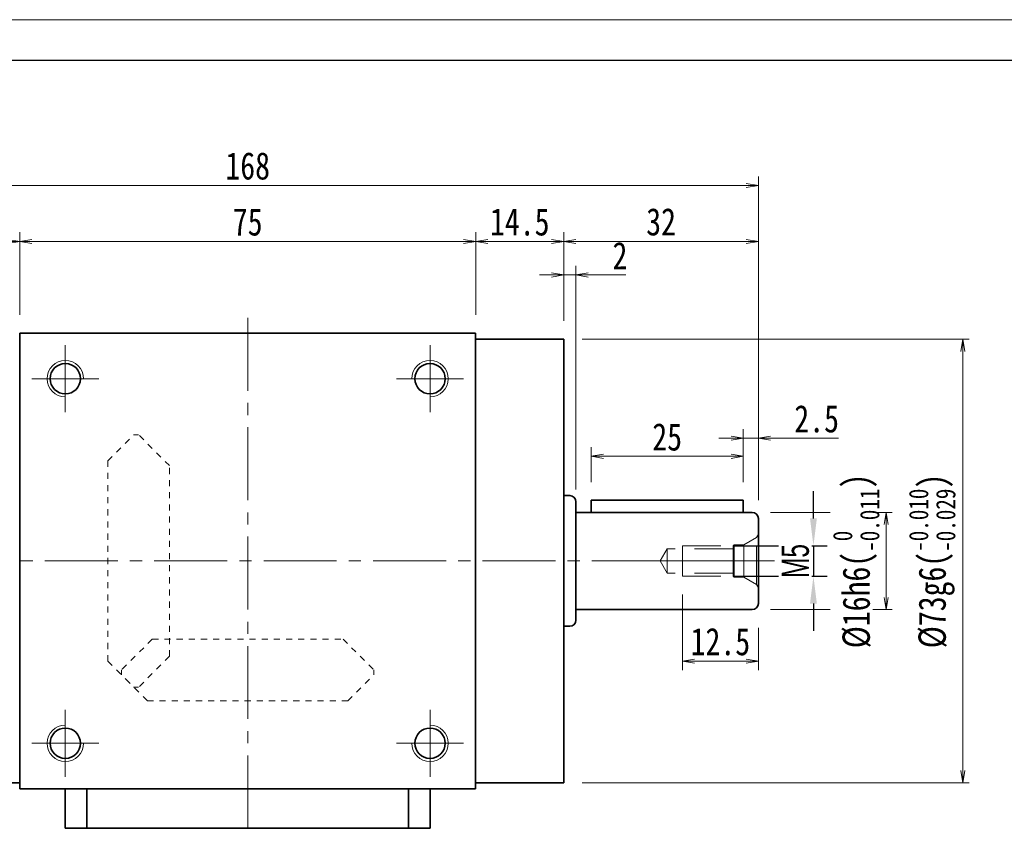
# Model space of a CAD drawing. Header units: millimetres. Extents: x -9 to 572, y -18 to 383.
# Tile 4 of 9: x 121 to 283, y 250 to 383. Entities that reach past the tile are written whole.
import ezdxf

# ---------------------------------------------------------------- set-up
doc = ezdxf.new("R2010")
doc.units = ezdxf.units.MM
for name, pattern in [('HIDDEN', [9.525, 6.35, -3.175]), ('点画线', [18, 12, -2, 2, -2]), ('虚线', [2, 1, -1])]:
    doc.linetypes.add(name, pattern=pattern)
for name, color, linetype, lineweight in [('EB0_1', 7, 'Continuous', 35), ('中心线层', 1, '点画线', 18), ('图框_外框线', 7, 'Continuous', 18), ('尺寸线层', 3, 'Continuous', 18), ('粗实线层', 7, 'Continuous', 35), ('虚线层_1', 6, '虚线', 18)]:
    doc.layers.add(name, color=color, linetype=linetype, lineweight=lineweight)
doc.styles.add('宋体', font='SimSun.ttf', dxfattribs={"width": 0.8})
doc.styles.add('标准', font='txt', dxfattribs={"width": 0.667})
doc.dimstyles.new('a4-1-1.5', dxfattribs={"dimtxt": 4.5, "dimasz": 4.5, "dimexe": 2.25, "dimexo": 0, "dimgap": 0.75, "dimtad": 1, "dimdec": 3, "dimdsep": 46, "dimtxsty": '标准', "dimblk": '_CAXARROW', "dimcen": 0, "dimdle": 6, "dimazin": 2, "dimtfac": 0.707107, "dimtdec": 3, "dimtix": 1, "dimtmove": 2, "dimatfit": 3, "dimfxl": 0, "dimfrac": 2, "dimtolj": 1, "dimtzin": 0, "dimarcsym": 0})
doc.dimstyles.new('A水平标注$0', dxfattribs={"dimtxt": 3.5, "dimasz": 2, "dimexe": 1.5, "dimexo": 3, "dimgap": 1.1, "dimtad": 1, "dimtoh": 1, "dimdec": 4, "dimdsep": 46, "dimtxsty": '宋体', "dimblk": 'OPEN', "dimcen": 3, "dimclrd": 3, "dimclre": 3, "dimclrt": 6, "dimadec": 0, "dimazin": 0, "dimtm": 1e-09, "dimtfac": 1, "dimtdec": 4, "dimtix": 1, "dimtmove": 0, "dimatfit": 3, "dimldrblk": 'OPEN', "dimfxl": 0, "dimlwd": 13, "dimlwe": 13, "dimarcsym": 0})
doc.dimstyles.new('D直径标注φ25', dxfattribs={"dimtxt": 3.5, "dimasz": 2, "dimexe": 1, "dimexo": 3, "dimtad": 1, "dimtoh": 1, "dimdec": 1, "dimdsep": 46, "dimtxsty": '宋体', "dimblk": 'OPEN', "dimcen": 3, "dimclrd": 3, "dimclre": 3, "dimclrt": 130, "dimadec": 0, "dimazin": 0, "dimtm": 1e-09, "dimtfac": 1, "dimtdec": 1, "dimtmove": 0, "dimatfit": 0, "dimldrblk": 'OPEN', "dimfxl": 0, "dimlwd": 13, "dimlwe": 13, "dimarcsym": 0})

# ---------------------------------------------------------------- blocks, each defined once
blk = doc.blocks.new('_Open')
at = {"color": 0, "linetype": 'ByBlock', "lineweight": -2}
for p, q in [((-1, 0.167), (0, 0)), ((-1, -0.167), (0, 0)), ((0, 0), (-1, 0))]:
    blk.add_line(p, q, dxfattribs=at)
blk = doc.blocks.new('*D14')
at = {"layer": 'Defpoints', "color": 0, "transparency": 16777216}
for p in [(196.18, 346.26), (121.18, 331.16), (196.18, 331.16)]:
    blk.add_point(p, dxfattribs=at)
at = {"layer": '尺寸线层', "color": 3, "lineweight": 13, "transparency": 16777216}
for p, q in [((121.18, 334.16), (121.18, 347.76)), ((196.18, 334.16), (196.18, 347.76)), ((123.18, 346.26), (194.18, 346.26))]:
    blk.add_line(p, q, dxfattribs=at)
at = {"layer": '尺寸线层', "color": 3, "lineweight": 13, "transparency": 16777216, "xscale": 2, "yscale": 2, "zscale": 2, "rotation": 180}
blk.add_blockref('_Open', (121.18, 346.26), dxfattribs=at)
at = {"layer": '尺寸线层', "color": 3, "lineweight": 13, "transparency": 16777216, "xscale": 2, "yscale": 2, "zscale": 2}
blk.add_blockref('_Open', (196.18, 346.26), dxfattribs=at)
at = {"layer": '尺寸线层', "color": 6, "transparency": 16777216, "insert": (158.68, 349.44), "char_height": 4.5, "attachment_point": 5, "style": '宋体', "bg_fill": 3, "box_fill_scale": 1.1, "bg_fill_color": 257, "bg_fill_transparency": 0}
blk.add_mtext('75', dxfattribs=at)
blk = doc.blocks.new('*D15')
at = {"layer": 'Defpoints', "color": 0, "transparency": 16777216}
for p in [(106.68, 346.26), (121.18, 331.16), (106.68, 330.16)]:
    blk.add_point(p, dxfattribs=at)
at = {"layer": '尺寸线层', "color": 3, "lineweight": 13, "transparency": 16777216}
for p, q in [((106.68, 333.16), (106.68, 347.76)), ((121.18, 334.16), (121.18, 347.76)), ((119.18, 346.26), (108.68, 346.26))]:
    blk.add_line(p, q, dxfattribs=at)
at = {"layer": '尺寸线层', "color": 3, "lineweight": 13, "transparency": 16777216, "xscale": 2, "yscale": 2, "zscale": 2, "rotation": 180}
blk.add_blockref('_Open', (106.68, 346.26), dxfattribs=at)
at = {"layer": '尺寸线层', "color": 3, "lineweight": 13, "transparency": 16777216, "xscale": 2, "yscale": 2, "zscale": 2}
blk.add_blockref('_Open', (121.18, 346.26), dxfattribs=at)
at = {"layer": '尺寸线层', "color": 6, "transparency": 16777216, "insert": (113.93, 349.45), "char_height": 4.5, "attachment_point": 5, "style": '宋体', "bg_fill": 3, "box_fill_scale": 1.1, "bg_fill_color": 257, "bg_fill_transparency": 0}
blk.add_mtext('14.5', dxfattribs=at)
blk = doc.blocks.new('*D17')
at = {"layer": 'Defpoints', "color": 0, "transparency": 16777216}
for p in [(74.68, 355.46), (74.68, 300.66), (242.68, 300.66)]:
    blk.add_point(p, dxfattribs=at)
at = {"layer": '尺寸线层', "color": 3, "lineweight": 13, "transparency": 16777216}
for p, q in [((74.68, 303.66), (74.68, 356.96)), ((242.68, 303.66), (242.68, 356.96)), ((240.68, 355.46), (76.68, 355.46))]:
    blk.add_line(p, q, dxfattribs=at)
at = {"layer": '尺寸线层', "color": 3, "lineweight": 13, "transparency": 16777216, "xscale": 2, "yscale": 2, "zscale": 2, "rotation": 180}
blk.add_blockref('_Open', (74.68, 355.46), dxfattribs=at)
at = {"layer": '尺寸线层', "color": 3, "lineweight": 13, "transparency": 16777216, "xscale": 2, "yscale": 2, "zscale": 2}
blk.add_blockref('_Open', (242.68, 355.46), dxfattribs=at)
at = {"layer": '尺寸线层', "color": 6, "transparency": 16777216, "insert": (158.68, 358.66), "char_height": 4.5, "attachment_point": 5, "style": '宋体', "bg_fill": 3, "box_fill_scale": 1.1, "bg_fill_color": 257, "bg_fill_transparency": 0}
blk.add_mtext('168', dxfattribs=at)
blk = doc.blocks.new('*D19')
at = {"layer": 'Defpoints', "color": 0, "transparency": 16777216}
for p in [(212.68, 340.73), (210.68, 330.16), (212.68, 302.41)]:
    blk.add_point(p, dxfattribs=at)
at = {"layer": '尺寸线层', "color": 3, "lineweight": 13, "transparency": 16777216}
for p, q in [((210.68, 333.16), (210.68, 342.23)), ((212.68, 305.41), (212.68, 342.23)), ((208.68, 340.73), (206.68, 340.73)), ((210.68, 340.73), (212.68, 340.73)), ((217.91, 340.73), (214.68, 340.73)), ((220.9, 340.73), (217.91, 340.73))]:
    blk.add_line(p, q, dxfattribs=at)
at = {"layer": '尺寸线层', "color": 3, "lineweight": 13, "transparency": 16777216, "xscale": 2, "yscale": 2, "zscale": 2}
blk.add_blockref('_Open', (210.68, 340.73), dxfattribs=at)
at = {"layer": '尺寸线层', "color": 3, "lineweight": 13, "transparency": 16777216, "xscale": 2, "yscale": 2, "zscale": 2, "rotation": 180}
blk.add_blockref('_Open', (212.68, 340.73), dxfattribs=at)
at = {"layer": '尺寸线层', "color": 6, "transparency": 16777216, "insert": (219.91, 343.91), "char_height": 4.5, "attachment_point": 5, "style": '宋体', "bg_fill": 3, "box_fill_scale": 1.1, "bg_fill_color": 257, "bg_fill_transparency": 0}
blk.add_mtext('2', dxfattribs=at)
blk = doc.blocks.new('*D20')
at = {"layer": 'Defpoints', "color": 0, "transparency": 16777216}
for p in [(242.68, 346.26), (210.68, 330.16), (242.68, 300.66)]:
    blk.add_point(p, dxfattribs=at)
at = {"layer": '尺寸线层', "color": 3, "lineweight": 13, "transparency": 16777216}
for p, q in [((210.68, 333.16), (210.68, 347.76)), ((242.68, 303.66), (242.68, 347.76)), ((212.68, 346.26), (240.68, 346.26))]:
    blk.add_line(p, q, dxfattribs=at)
at = {"layer": '尺寸线层', "color": 3, "lineweight": 13, "transparency": 16777216, "xscale": 2, "yscale": 2, "zscale": 2, "rotation": 180}
blk.add_blockref('_Open', (210.68, 346.26), dxfattribs=at)
at = {"layer": '尺寸线层', "color": 3, "lineweight": 13, "transparency": 16777216, "xscale": 2, "yscale": 2, "zscale": 2}
blk.add_blockref('_Open', (242.68, 346.26), dxfattribs=at)
at = {"layer": '尺寸线层', "color": 6, "transparency": 16777216, "insert": (226.68, 349.46), "char_height": 4.5, "attachment_point": 5, "style": '宋体', "bg_fill": 3, "box_fill_scale": 1.1, "bg_fill_color": 257, "bg_fill_transparency": 0}
blk.add_mtext('32', dxfattribs=at)
blk = doc.blocks.new('*D21')
at = {"layer": 'Defpoints', "color": 0, "transparency": 16777216}
for p in [(242.68, 313.86), (240.18, 303.66), (242.68, 300.66)]:
    blk.add_point(p, dxfattribs=at)
at = {"layer": '尺寸线层', "color": 3, "lineweight": 13, "transparency": 16777216}
for p, q in [((240.18, 306.66), (240.18, 315.36)), ((242.68, 303.66), (242.68, 315.36)), ((238.18, 313.86), (236.18, 313.86)), ((240.18, 313.86), (242.68, 313.86)), ((247.7, 313.86), (244.68, 313.86)), ((255.84, 313.86), (247.7, 313.86))]:
    blk.add_line(p, q, dxfattribs=at)
at = {"layer": '尺寸线层', "color": 3, "lineweight": 13, "transparency": 16777216, "xscale": 2, "yscale": 2, "zscale": 2}
blk.add_blockref('_Open', (240.18, 313.86), dxfattribs=at)
at = {"layer": '尺寸线层', "color": 3, "lineweight": 13, "transparency": 16777216, "xscale": 2, "yscale": 2, "zscale": 2, "rotation": 180}
blk.add_blockref('_Open', (242.68, 313.86), dxfattribs=at)
at = {"layer": '尺寸线层', "color": 6, "transparency": 16777216, "insert": (252.27, 317.04), "char_height": 4.5, "attachment_point": 5, "style": '宋体', "bg_fill": 3, "box_fill_scale": 1.1, "bg_fill_color": 257, "bg_fill_transparency": 0}
blk.add_mtext('2.5', dxfattribs=at)
blk = doc.blocks.new('*D22')
at = {"layer": 'Defpoints', "color": 0, "transparency": 16777216}
for p in [(215.18, 310.89), (215.18, 303.66), (240.18, 303.66)]:
    blk.add_point(p, dxfattribs=at)
at = {"layer": '尺寸线层', "color": 3, "lineweight": 13, "transparency": 16777216}
for p, q in [((215.18, 306.66), (215.18, 312.39)), ((240.18, 306.66), (240.18, 312.39)), ((238.18, 310.89), (217.18, 310.89))]:
    blk.add_line(p, q, dxfattribs=at)
at = {"layer": '尺寸线层', "color": 3, "lineweight": 13, "transparency": 16777216, "xscale": 2, "yscale": 2, "zscale": 2, "rotation": 180}
blk.add_blockref('_Open', (215.18, 310.89), dxfattribs=at)
at = {"layer": '尺寸线层', "color": 3, "lineweight": 13, "transparency": 16777216, "xscale": 2, "yscale": 2, "zscale": 2}
blk.add_blockref('_Open', (240.18, 310.89), dxfattribs=at)
at = {"layer": '尺寸线层', "color": 6, "transparency": 16777216, "insert": (227.68, 314.06), "char_height": 4.5, "attachment_point": 5, "style": '宋体', "bg_fill": 3, "box_fill_scale": 1.1, "bg_fill_color": 257, "bg_fill_transparency": 0}
blk.add_mtext('25', dxfattribs=at)
blk = doc.blocks.new('23343f')
at = {"layer": '中心线层', "linetype": '点画线', "lineweight": 18}
blk.add_line((17.47, 0), (-1.33, 0), dxfattribs=at)
at = {"layer": '粗实线层', "color": 6, "linetype": 'HIDDEN', "lineweight": 18}
for p, q in [((0, -4.4), (0, 4.4)), ((0, 4.4), (0.32, 3.85)), ((2.4, 2.65), (0.32, 3.85)), ((0.32, -3.85), (0.32, 3.85)), ((4, 2.65), (2.4, 2.65)), ((2.4, -2.65), (2.4, 2.65)), ((4.15, 2.5), (4, 2.65)), ((4, -2.65), (4, 2.65)), ((12.5, 2.5), (4.15, 2.5)), ((4.15, -2.5), (4.15, 2.5)), ((4.15, 2), (15, 2)), ((12.5, -2.5), (12.5, 2.5)), ((15, 2), (16.15, 0)), ((15, 2), (15, -2)), ((15, -2), (16.15, 0)), ((2.4, -2.65), (0.32, -3.85)), ((4, -2.65), (2.4, -2.65)), ((4.15, -2.5), (4, -2.65)), ((4.15, -2), (15, -2)), ((12.5, -2.5), (4.15, -2.5)), ((0, -4.4), (0.32, -3.85))]:
    blk.add_line(p, q, dxfattribs=at)
blk = doc.blocks.new('_CAXARROW')
blk.add_hatch(color=0).paths.add_polyline_path([(0, 0), (-1, 0.125), (-1, -0.125)], flags=0)
blk = doc.blocks.new('*D23')
at = {"layer": 'Defpoints', "color": 0, "transparency": 16777216}
for p in [(238.53, 296.16), (238.53, 291.16)]:
    blk.add_point(p, dxfattribs=at)
at = {"layer": '尺寸线层', "color": 0, "lineweight": -2, "transparency": 16777216}
for p, q in [((251.74, 300.66), (251.74, 305.16)), ((238.53, 296.16), (253.99, 296.16)), ((251.74, 296.16), (251.74, 291.16)), ((238.53, 291.16), (253.99, 291.16)), ((251.74, 286.66), (251.74, 282.16))]:
    blk.add_line(p, q, dxfattribs=at)
at = {"layer": '尺寸线层', "color": 0, "lineweight": -2, "transparency": 16777216, "xscale": 4.5, "yscale": 4.5, "zscale": 4.5}
for p, rotation in [((251.74, 296.16), 270), ((251.74, 291.16), 90)]:
    blk.add_blockref('_CAXARROW', p, dxfattribs=dict(at, rotation=rotation))
at = {"layer": '尺寸线层', "color": 0, "transparency": 16777216, "insert": (248.77, 293.66), "char_height": 4.5, "attachment_point": 5, "rotation": 90, "style": '标准', "bg_fill": 3, "box_fill_scale": 1.1, "bg_fill_color": 257, "bg_fill_transparency": 0}
blk.add_mtext('\\A1;M5', dxfattribs=at)
at = {"layer": 'Defpoints', "color": 0, "transparency": 16777216}
blk.add_point((251.74, 291.16), dxfattribs=at)
blk = doc.blocks.new('*D24')
at = {"layer": 'Defpoints', "color": 0, "transparency": 16777216}
for p in [(230.18, 291.16), (242.68, 285.66), (230.18, 277.18)]:
    blk.add_point(p, dxfattribs=at)
at = {"layer": '尺寸线层', "color": 3, "lineweight": 13, "transparency": 16777216}
for p, q in [((230.18, 288.16), (230.18, 275.68)), ((242.68, 282.66), (242.68, 275.68)), ((240.68, 277.18), (232.18, 277.18))]:
    blk.add_line(p, q, dxfattribs=at)
at = {"layer": '尺寸线层', "color": 3, "lineweight": 13, "transparency": 16777216, "xscale": 2, "yscale": 2, "zscale": 2, "rotation": 180}
blk.add_blockref('_Open', (230.18, 277.18), dxfattribs=at)
at = {"layer": '尺寸线层', "color": 3, "lineweight": 13, "transparency": 16777216, "xscale": 2, "yscale": 2, "zscale": 2}
blk.add_blockref('_Open', (242.68, 277.18), dxfattribs=at)
at = {"layer": '尺寸线层', "color": 6, "transparency": 16777216, "insert": (236.43, 280.37), "char_height": 4.5, "attachment_point": 5, "style": '宋体', "bg_fill": 3, "box_fill_scale": 1.1, "bg_fill_color": 257, "bg_fill_transparency": 0}
blk.add_mtext('12.5', dxfattribs=at)
blk = doc.blocks.new('*D25')
at = {"layer": 'Defpoints', "color": 0, "transparency": 16777216}
for p in [(210.68, 346.26), (196.18, 331.16), (210.68, 330.16)]:
    blk.add_point(p, dxfattribs=at)
at = {"layer": '尺寸线层', "color": 3, "lineweight": 13, "transparency": 16777216}
for p, q in [((196.18, 334.16), (196.18, 347.76)), ((210.68, 333.16), (210.68, 347.76)), ((198.18, 346.26), (208.68, 346.26))]:
    blk.add_line(p, q, dxfattribs=at)
at = {"layer": '尺寸线层', "color": 3, "lineweight": 13, "transparency": 16777216, "xscale": 2, "yscale": 2, "zscale": 2, "rotation": 180}
blk.add_blockref('_Open', (196.18, 346.26), dxfattribs=at)
at = {"layer": '尺寸线层', "color": 3, "lineweight": 13, "transparency": 16777216, "xscale": 2, "yscale": 2, "zscale": 2}
blk.add_blockref('_Open', (210.68, 346.26), dxfattribs=at)
at = {"layer": '尺寸线层', "color": 6, "transparency": 16777216, "insert": (203.43, 349.45), "char_height": 4.5, "attachment_point": 5, "style": '宋体', "bg_fill": 3, "box_fill_scale": 1.1, "bg_fill_color": 257, "bg_fill_transparency": 0}
blk.add_mtext('14.5', dxfattribs=at)
blk = doc.blocks.new('*D26')
at = {"layer": 'Defpoints', "color": 0, "transparency": 16777216}
for p in [(241.68, 301.66), (241.68, 285.66)]:
    blk.add_point(p, dxfattribs=at)
at = {"layer": '尺寸线层', "color": 3, "lineweight": 13, "transparency": 16777216}
for p, q in [((244.68, 301.66), (264.68, 301.66)), ((263.68, 299.66), (263.68, 287.66)), ((244.68, 285.66), (264.68, 285.66))]:
    blk.add_line(p, q, dxfattribs=at)
at = {"layer": '尺寸线层', "color": 3, "lineweight": 13, "transparency": 16777216, "xscale": 2, "yscale": 2, "zscale": 2}
for p, rotation in [((263.68, 301.66), 90), ((263.68, 285.66), 270)]:
    blk.add_blockref('_Open', p, dxfattribs=dict(at, rotation=rotation))
at = {"layer": '尺寸线层', "color": 130, "transparency": 16777216, "insert": (258.76, 293.66), "char_height": 4.5, "attachment_point": 5, "rotation": 90, "style": '宋体', "bg_fill": 3, "box_fill_scale": 1.1, "bg_fill_color": 257, "bg_fill_transparency": 0}
blk.add_mtext('{\\A1;\\A1;%%C16h6({\\H0.707107x;\\S 0^ -0.011;})}', dxfattribs=at)
at = {"layer": 'Defpoints', "color": 0, "transparency": 16777216}
blk.add_point((263.68, 285.66), dxfattribs=at)
blk = doc.blocks.new('*D27')
at = {"layer": 'Defpoints', "color": 0, "transparency": 16777216}
for p in [(210.68, 330.16), (210.68, 257.16), (276.33, 257.16)]:
    blk.add_point(p, dxfattribs=at)
at = {"layer": '尺寸线层', "color": 3, "lineweight": 13, "transparency": 16777216}
for p, q in [((213.68, 330.16), (277.33, 330.16)), ((276.33, 328.16), (276.33, 259.16)), ((213.68, 257.16), (277.33, 257.16))]:
    blk.add_line(p, q, dxfattribs=at)
at = {"layer": '尺寸线层', "color": 3, "lineweight": 13, "transparency": 16777216, "xscale": 2, "yscale": 2, "zscale": 2}
for p, rotation in [((276.33, 330.16), 90), ((276.33, 257.16), 270)]:
    blk.add_blockref('_Open', p, dxfattribs=dict(at, rotation=rotation))
at = {"layer": '尺寸线层', "color": 130, "transparency": 16777216, "insert": (271.26, 293.66), "char_height": 4.5, "attachment_point": 5, "rotation": 90, "style": '宋体', "bg_fill": 3, "box_fill_scale": 1.1, "bg_fill_color": 257, "bg_fill_transparency": 0}
blk.add_mtext('{\\A1;\\A1;%%C73g6({\\H0.707107x;\\S-0.010^ -0.029;})}', dxfattribs=at)

msp = doc.modelspace()

# ---------------------------------------------------------------- linework, layer by layer
at = {"layer": 'EB0_1'}
msp.add_line((188.67572, 249.66489), (128.67572, 249.66489), dxfattribs=at)
at = {"layer": '中心线层'}
for p, q in [((158.67572, 249.66489), (158.67572, 334.16489)), ((128.67572, 318.16489), (128.67572, 329.16489)), ((188.67572, 329.16489), (188.67572, 318.16489)), ((123.17572, 323.66489), (134.17572, 323.66489)), ((183.17572, 323.66489), (194.17572, 323.66489)), ((71.3101, 293.66489), (246.04135, 293.66489)), ((128.67572, 258.16489), (128.67572, 269.16489)), ((188.67572, 269.16489), (188.67572, 258.16489)), ((134.17572, 263.66489), (123.17572, 263.66489)), ((194.17572, 263.66489), (183.17572, 263.66489))]:
    msp.add_line(p, q, dxfattribs=at)
at = {"layer": '粗实线层'}
for p, q in [((121.17572, 331.16489), (196.17572, 331.16489)), ((121.17572, 330.26489), (121.17572, 331.16489)), ((121.17572, 331.16489), (121.17572, 256.16489)), ((196.17572, 331.16489), (196.17572, 256.16489)), ((196.17572, 330.16489), (210.67572, 330.16489)), ((210.67572, 330.16489), (210.67572, 257.16489)), ((210.67572, 304.41489), (211.67572, 304.41489)), ((212.67572, 303.41489), (212.67572, 283.91489)), ((241.67572, 301.66489), (212.67572, 301.66489)), ((242.67572, 300.66489), (242.67572, 286.66489)), ((241.67572, 285.66489), (212.67572, 285.66489)), ((210.67572, 282.91489), (211.67572, 282.91489)), ((121.17572, 257.16489), (106.67572, 257.16489)), ((121.17572, 256.16489), (196.17572, 256.16489)), ((128.67572, 249.66489), (128.67572, 256.16489)), ((132.21821, 249.66489), (132.21821, 256.16489)), ((185.13324, 249.66489), (185.13324, 256.16489)), ((188.67572, 249.66489), (188.67572, 256.16489)), ((196.17572, 257.16489), (210.67572, 257.16489))]:
    msp.add_line(p, q, dxfattribs=at)
for centre in [(128.67572, 323.66489), (188.67572, 323.66489), (128.67572, 263.66489), (188.67572, 263.66489)]:
    msp.add_circle(centre, 2.5, dxfattribs=at)
at = {"layer": '粗实线层', "lineweight": 18}
for centre, start, end in [((128.67572, 323.66489), 0, 270), ((188.67572, 323.66489), 270, 180), ((128.67572, 263.66489), 90, 360), ((188.67572, 263.66489), 180, 90)]:
    msp.add_arc(centre, 3, start, end, dxfattribs=at)
at = {"layer": '粗实线层'}
for centre, start, end in [((211.67572, 303.41489), 0, 90), ((241.67572, 300.66489), 360, 90), ((241.67572, 286.66489), 270, 0), ((211.67572, 283.91489), 270, 360)]:
    msp.add_arc(centre, 1, start, end, dxfattribs=at)
at = {"layer": '虚线层_1', "linetype": '虚线', "lineweight": 18}
for p, q in [((135.67572, 310.16489), (139.94572, 314.43489)), ((139.94572, 314.43489), (140.73415, 314.43489)), ((145.81572, 309.35332), (140.73415, 314.43489)), ((135.67572, 277.16489), (135.67572, 310.16489)), ((145.81572, 277.97646), (145.81572, 309.35332)), ((142.9873, 280.80489), (137.90572, 275.72332)), ((142.9873, 280.80489), (174.36415, 280.80489)), ((174.36415, 280.80489), (179.44572, 275.72332)), ((135.67572, 277.16489), (139.94572, 272.89489)), ((145.81572, 277.97646), (140.73415, 272.89489)), ((137.90572, 274.93489), (137.90572, 275.72332)), ((179.44572, 274.93489), (179.44572, 275.72332)), ((142.17572, 270.66489), (137.90572, 274.93489)), ((175.17572, 270.66489), (179.44572, 274.93489)), ((139.94572, 272.89489), (140.73415, 272.89489)), ((142.17572, 270.66489), (175.17572, 270.66489))]:
    msp.add_line(p, q, dxfattribs=at)

# ---------------------------------------------------------------- block references
at = {"layer": '粗实线层', "xscale": -1}
msp.add_blockref('23343f', (242.67572, 293.66489), dxfattribs=at)

# ---------------------------------------------------------------- next in the draw order: dimensions: what is measured, and where the dimension line sits
at = {"layer": '尺寸线层'}
dim = msp.add_linear_dim(base=(196.17572, 346.26173), p1=(121.17572, 331.16489), p2=(196.17572, 331.16489), dimstyle='A水平标注$0', override={"dimtxt": 4.5, "dimgap": 1, "dimblk": 'Open', "dimtfill": 1, "dimtfillclr": 256}, dxfattribs=at)
dim.commit()
dim.dimension.update_dxf_attribs({"geometry": '*D14', "text_midpoint": (158.67572, 349.43631)})

# ---------------------------------------------------------------- next in the draw order: dimensions: what is measured, and where the dimension line sits
dim = msp.add_linear_dim(base=(106.67572, 346.26173), p1=(121.17572, 331.16489), p2=(106.67572, 330.16489), dimstyle='A水平标注$0', override={"dimtxt": 4.5, "dimgap": 1, "dimblk": 'Open', "dimtfill": 1, "dimtfillclr": 256}, dxfattribs=at)
dim.commit()
dim.dimension.update_dxf_attribs({"geometry": '*D15', "text_midpoint": (113.92572, 349.44888)})

# ---------------------------------------------------------------- next in the draw order: dimensions: what is measured, and where the dimension line sits
dim = msp.add_linear_dim(base=(74.67572, 355.45688), p1=(242.67572, 300.66489), p2=(74.67572, 300.66489), dimstyle='A水平标注$0', override={"dimtxt": 4.5, "dimgap": 1, "dimblk": 'Open', "dimtfill": 1, "dimtfillclr": 256}, dxfattribs=at)
dim.commit()
dim.dimension.update_dxf_attribs({"geometry": '*D17', "text_midpoint": (158.67572, 358.6566)})

# ---------------------------------------------------------------- next in the draw order: dimensions: what is measured, and where the dimension line sits
dim = msp.add_linear_dim(base=(212.67572, 340.73237), p1=(210.67572, 330.16489), p2=(212.67572, 302.41489), dimstyle='A水平标注$0', override={"dimtxt": 4.5, "dimgap": 1, "dimblk": 'Open', "dimtfill": 1, "dimtfillclr": 256}, dxfattribs=at)
dim.commit()
dim.dimension.update_dxf_attribs({"geometry": '*D19', "text_midpoint": (219.90575, 340.73237), "dimtype": 160})

# ---------------------------------------------------------------- next in the draw order: dimensions: what is measured, and where the dimension line sits
dim = msp.add_linear_dim(base=(242.67572, 346.26173), p1=(210.67572, 330.16489), p2=(242.67572, 300.66489), dimstyle='A水平标注$0', override={"dimtxt": 4.5, "dimgap": 1, "dimblk": 'Open', "dimtfill": 1, "dimtfillclr": 256}, dxfattribs=at)
dim.commit()
dim.dimension.update_dxf_attribs({"geometry": '*D20', "text_midpoint": (226.67572, 349.46145)})

# ---------------------------------------------------------------- next in the draw order: dimensions: what is measured, and where the dimension line sits
dim = msp.add_linear_dim(base=(210.67572, 346.26173), p1=(196.17572, 331.16489), p2=(210.67572, 330.16489), dimstyle='A水平标注$0', override={"dimtxt": 4.5, "dimgap": 1, "dimblk": 'Open', "dimtfill": 1, "dimtfillclr": 256}, dxfattribs=at)
dim.commit()
dim.dimension.update_dxf_attribs({"geometry": '*D25', "text_midpoint": (203.42572, 349.44888)})
dim = msp.add_linear_dim(base=(242.67572, 313.8617), p1=(240.17572, 303.66489), p2=(242.67572, 300.66489), dimstyle='A水平标注$0', override={"dimtxt": 4.5, "dimgap": 1, "dimblk": 'Open', "dimtfill": 1, "dimtfillclr": 256}, dxfattribs=at)
dim.commit()
dim.dimension.update_dxf_attribs({"geometry": '*D21', "text_midpoint": (252.26671, 313.8617), "dimtype": 160})

# ---------------------------------------------------------------- next in the draw order: dimensions: what is measured, and where the dimension line sits
dim = msp.add_linear_dim(base=(215.17572, 310.88684), p1=(240.17572, 303.66489), p2=(215.17572, 303.66489), dimstyle='A水平标注$0', override={"dimtxt": 4.5, "dimgap": 1, "dimblk": 'Open', "dimtfill": 1, "dimtfillclr": 256}, dxfattribs=at)
dim.commit()
dim.dimension.update_dxf_attribs({"geometry": '*D22', "text_midpoint": (227.67572, 314.06142)})

# ---------------------------------------------------------------- next in the draw order: linework, layer by layer
at = {"layer": '粗实线层'}
msp.add_line((215.17572, 303.66489), (215.17572, 301.66489), dxfattribs=at)

# ---------------------------------------------------------------- next in the draw order: dimensions: what is measured, and where the dimension line sits
at = {"layer": '尺寸线层'}
dim = msp.add_linear_dim(base=(251.74156, 291.16489), p1=(238.52572, 296.16489), p2=(238.52572, 291.16489), angle=270, dimstyle='a4-1-1.5', override={"dimpost": 'M<>', "dimsah": 1, "dimtfill": 1, "dimtzin": 0}, dxfattribs=at)
dim.commit()
dim.dimension.update_dxf_attribs({"geometry": '*D23', "text_midpoint": (248.76728, 293.66489)})

# ---------------------------------------------------------------- next in the draw order: linework, layer by layer
at = {"layer": '粗实线层'}
for p, q in [((240.17572, 303.66489), (215.17572, 303.66489)), ((240.17572, 301.66489), (240.17572, 303.66489))]:
    msp.add_line(p, q, dxfattribs=at)

# ---------------------------------------------------------------- next in the draw order: dimensions: what is measured, and where the dimension line sits
at = {"layer": '尺寸线层'}
dim = msp.add_linear_dim(base=(230.17572, 277.17971), p1=(242.67572, 285.66489), p2=(230.17572, 291.16489), dimstyle='A水平标注$0', override={"dimtxt": 4.5, "dimgap": 1, "dimblk": 'Open', "dimtfill": 1, "dimtfillclr": 256}, dxfattribs=at)
dim.commit()
dim.dimension.update_dxf_attribs({"geometry": '*D24', "text_midpoint": (236.42572, 280.36686)})

# ---------------------------------------------------------------- next in the draw order: dimensions: what is measured, and where the dimension line sits
dim = msp.add_linear_dim(base=(263.68266, 285.66489), p1=(241.67572, 301.66489), p2=(241.67572, 285.66489), angle=270, text='{\\A1;\\A1;%%C16h6({\\H0.707107x;\\S 0^ -0.011;})}', dimstyle='D直径标注φ25', override={"dimtxt": 4.5, "dimgap": 1, "dimpost": 'φ<>', "dimtp": 0, "dimtm": 0.011, "dimtdec": 3, "dimtzin": 8}, dxfattribs=at)
dim.commit()
dim.dimension.update_dxf_attribs({"geometry": '*D26', "text_midpoint": (263.68266, 293.66489), "dimtype": 160})

# ---------------------------------------------------------------- next in the draw order: dimensions: what is measured, and where the dimension line sits
dim = msp.add_linear_dim(base=(276.32761, 257.16489), p1=(210.67572, 330.16489), p2=(210.67572, 257.16489), angle=270, text='{\\A1;\\A1;%%C73g6({\\H0.707107x;\\S-0.010^ -0.029;})}', dimstyle='D直径标注φ25', override={"dimtxt": 4.5, "dimgap": 1, "dimpost": 'φ<>', "dimtp": -0.01, "dimtm": 0.029, "dimtdec": 3, "dimtzin": 8}, dxfattribs=at)
dim.commit()
dim.dimension.update_dxf_attribs({"geometry": '*D27', "text_midpoint": (271.25903, 293.66489)})

# ---------------------------------------------------------------- next in the draw order: linework, layer by layer
at = {"layer": '图框_外框线', "color": 3}
msp.add_lwpolyline([(-6.01385, -17.89151), (560.54985, -17.89151), (560.54985, 382.74997), (-6.01385, 382.74997)], close=True, dxfattribs=at)
at = {"layer": '图框_外框线', "color": 3, "lineweight": 25}
msp.add_lwpolyline([(27.71018, -11.1467), (553.80505, -11.1467), (553.80505, 376.00517), (27.71018, 376.00517)], close=True, dxfattribs=at)

doc.saveas('drawing.dxf')
